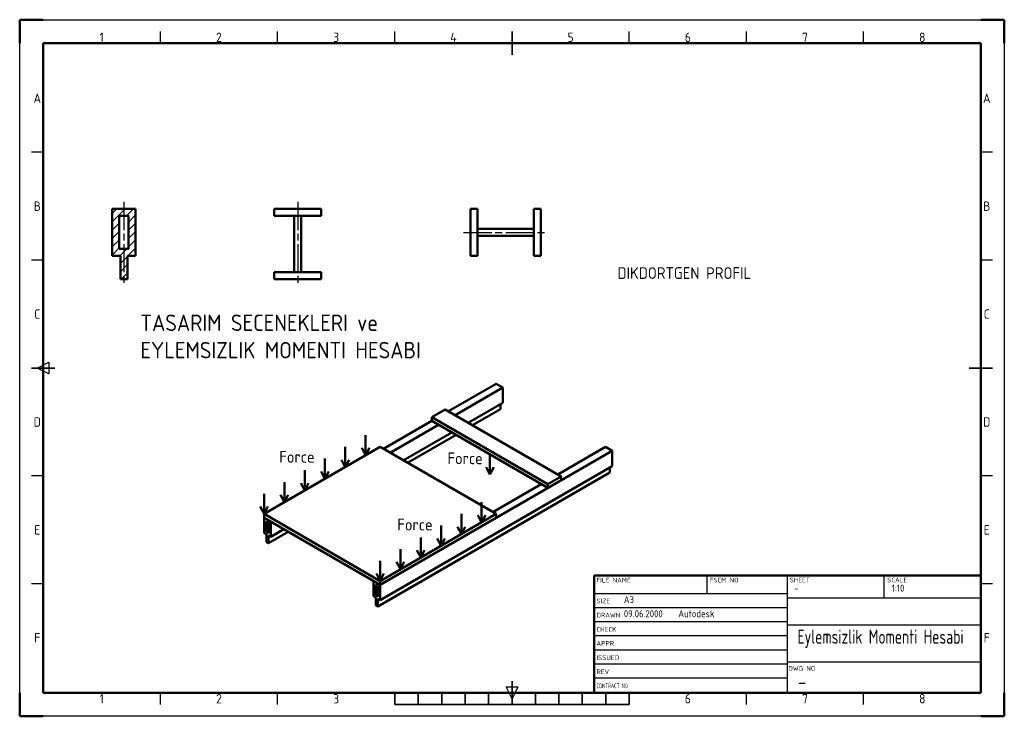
# Model space of a CAD drawing. Extents: x 0 to 4200, y 0 to 2970.
import ezdxf
from ezdxf.enums import TextEntityAlignment as Align

# ---------------------------------------------------------------- set-up
doc = ezdxf.new("R2010")
doc.units = 0
doc.header["$LTSCALE"] = 10
doc.linetypes.add('AM_ISO08W050', pattern=[18, 12, -1.5, 3, -1.5])
doc.layers.get('0').update_dxf_attribs({"linetype": 'CONTINUOUS'})
for name, color, linetype, lineweight in [('AM_0', 7, 'CONTINUOUS', 50), ('AM_6', 2, 'CONTINUOUS', 35), ('AM_7', 4, 'AM_ISO08W050', 25), ('AM_8', 1, 'CONTINUOUS', 25), ('AM_BOR', 7, 'CONTINUOUS', 50), ('AM_VIS', 7, 'CONTINUOUS', 50)]:
    doc.layers.add(name, color=color, linetype=linetype, lineweight=lineweight)
doc.styles.add('ACISOTS', font='isocp.shx', dxfattribs={"height": 1})
doc.styles.get("Standard").update_dxf_attribs({"font": 'ISOCP.SHX'})

# ---------------------------------------------------------------- blocks, each defined once
blk = doc.blocks.new('ISO_A3')
for p, q in [((410, 287), (10, 287)), ((10, 287), (10, 10)), ((410, 10), (410, 287)), ((10, 10), (410, 10))]:
    blk.add_line(p, q)
at = {"layer": 'AM_BOR'}
for p, q in [((10, 297), (0, 297)), ((0, 297), (0, 287)), ((420, 297), (410, 297)), ((420, 287), (420, 297)), ((0, 0), (0, 10)), ((420, 0), (420, 10)), ((0, 0), (10, 0)), ((420, 0), (410, 0))]:
    blk.add_line(p, q, dxfattribs=at)
at = {"layer": 'AM_BOR', "color": 1, "lineweight": 25}
for p, q in [((0, 297), (420, 297)), ((0, 0), (0, 297)), ((420, 297), (420, 0)), ((60, 287), (60, 292)), ((110, 287), (110, 292)), ((160, 287), (160, 292)), ((260, 287), (260, 292)), ((310, 287), (310, 292)), ((360, 287), (360, 292)), ((10, 240.5), (5, 240.5)), ((415, 240.5), (410, 240.5)), ((10, 194.5), (5, 194.5)), ((415, 194.5), (410, 194.5)), ((7.5, 148.5), (12.5, 151)), ((12.5, 146), (7.5, 148.5)), ((12.5, 151), (12.5, 146)), ((10, 102.5), (5, 102.5)), ((415, 102.5), (410, 102.5)), ((10, 56.5), (5, 56.5)), ((415, 56.5), (410, 56.5)), ((60, 5), (60, 10)), ((110, 5), (110, 10)), ((210, 7.5), (207.5, 12.5)), ((207.5, 12.5), (212.5, 12.5)), ((212.5, 12.5), (210, 7.5)), ((310, 5), (310, 10)), ((360, 5), (360, 10)), ((420, 0), (0, 0))]:
    blk.add_line(p, q, dxfattribs=at)
at = {"layer": 'AM_BOR', "color": 2, "lineweight": 35}
for p, q in [((210, 282), (210, 292)), ((5, 148.5), (15, 148.5)), ((405, 148.5), (415, 148.5)), ((210, 5), (210, 15)), ((160, 5), (160, 10)), ((170, 5), (170, 10)), ((180, 5), (180, 10)), ((190, 5), (190, 10)), ((200, 5), (200, 10)), ((220, 5), (220, 10)), ((230, 5), (230, 10)), ((240, 5), (240, 10)), ((250, 5), (250, 10)), ((260, 5), (260, 10)), ((160, 5), (260, 5))]:
    blk.add_line(p, q, dxfattribs=at)
at = {"layer": 'AM_BOR', "color": 1, "lineweight": 25, "style": 'ACISOTS'}
for s, p in [('1', (35, 289.5)), ('2', (85, 289.5)), ('3', (135, 289.5)), ('4', (185, 289.5)), ('5', (235, 289.5)), ('6', (285, 289.5)), ('7', (335, 289.5)), ('8', (385, 289.5)), ('A', (7.5, 263.5)), ('A', (412.5, 263.5)), ('B', (7.5, 217.5)), ('B', (412.5, 217.5)), ('C', (7.5, 171.5)), ('C', (412.5, 171.5)), ('D', (7.5, 125.5)), ('D', (412.5, 125.5)), ('E', (7.5, 79.5)), ('E', (412.5, 79.5)), ('F', (7.5, 33.5)), ('F', (412.5, 33.5)), ('1', (35, 7.5)), ('2', (85, 7.5)), ('3', (135, 7.5)), ('6', (285, 7.5)), ('7', (335, 7.5)), ('8', (385, 7.5))]:
    blk.add_text(s, height=4, dxfattribs=at).set_placement(p, align=Align.MIDDLE)
blk = doc.blocks.new('ISO_TITLEA')
for p, q in [((-165, 0), (-165, 50)), ((0, 50), (-165, 50)), ((0, 0), (0, 50)), ((0, 0), (-165, 0))]:
    blk.add_line(p, q)
at = {"layer": 'AM_BOR', "color": 1, "lineweight": 25}
for p, q in [((-116.86, 50), (-116.86, 42.38)), ((-82.5, 0), (-82.5, 50)), ((-41.25, 40.35), (-41.25, 50)), ((-165, 42.38), (-82.5, 42.38)), ((-165, 42), (-165, 30)), ((0, 40.35), (-82.5, 40.35)), ((-165, 36.38), (-82.5, 36.38)), ((-165, 30.38), (-82.5, 30.38)), ((-82.5, 29.01), (0, 29.01)), ((-165, 24.38), (-82.5, 24.38)), ((-165, 18.38), (-82.5, 18.38)), ((-82.5, 13.29), (0, 13.29)), ((-165, 12.38), (-82.5, 12.38)), ((-165, 6.38), (-82.5, 6.38))]:
    blk.add_line(p, q, dxfattribs=at)
at = {"layer": 'AM_BOR', "color": 1, "lineweight": 25, "style": 'ACISOTS'}
for s, p in [('FILE NAME', (-163.97, 47.04)), ('FSCM NO', (-115.7, 47.04)), ('SHEET', (-81.55, 47.11)), ('SCALE', (-39.97, 47.11)), ('SIZE', (-163.97, 38.14)), ('DRAWN', (-163.97, 32.14)), ('CHECK', (-163.97, 26.05)), ('APPR.', (-163.97, 20.08)), ('ISSUED', (-163.97, 13.99)), ('REV', (-163.97, 7.99)), ('DWG NO', (-82.12, 9.41))]:
    blk.add_text(s, height=2, dxfattribs=at).set_placement(p)
at = {"layer": 'AM_BOR', "color": 1, "lineweight": 25, "style": 'ACISOTS', "width": 0.683519}
blk.add_text('CONTRACT NO', height=2, dxfattribs=at).set_placement((-163.97, 1.99))
at = {"layer": 'AM_BOR', "color": 2, "lineweight": 35, "style": 'ACISOTS'}
for tag, p, height in [('GEN-TITLE-DWG{13.6}', (-161.69, 43.04), 3), ('GEN-TITLE-FSCM{8.6}', (-113.32, 43.04), 3), ('GEN-TITLE-SHEET{11.8}', (-79.67, 43.11), 3), ('GEN-TITLE-SCA{12.7}', (-38.05, 43.13), 3), ('GEN-TITLE-SIZ{22.6}', (-152.3, 38.23), 3), ('GEN-TITLE-DAT{7.1}', (-152.3, 32.23), 3), ('GEN-TITLE-NAME{14.9}', (-129.04, 32.23), 3), ('GEN-TITLE-DACT{21}', (-78.21, 33.14), 3.5), ('GEN-TITLE-CHKD{7.1}', (-152.3, 26.14), 3), ('GEN-TITLE-CHKM{14.9}', (-129.04, 26.14), 3), ('GEN-TITLE-DES1{12.3}', (-78.24, 20.94), 6), ('GEN-TITLE-APPD{7.1}', (-152.3, 20.17), 3), ('GEN-TITLE-APPM{14.9}', (-129.04, 20.17), 3), ('GEN-TITLE-ISSD{7.1}', (-152.3, 14.08), 3), ('GEN-TITLE-ISSM{14.9}', (-129.04, 14.08), 3), ('GEN-TITLE-DES2{24.5}', (-78.21, 15.44), 3), ('GEN-TITLE-REV{22.6}', (-152.3, 8.08), 3), ('GEN-TITLE-CTRN{19.4}', (-152.3, 2.08), 3.5)]:
    blk.add_attdef(tag, p, '', height=height, dxfattribs=at)
at = {"layer": 'AM_BOR', "style": 'ACISOTS'}
blk.add_attdef('GEN-TITLE-NR{12.3}', (-78.08, 1.63), '', height=6, dxfattribs=at)
blk = doc.blocks.new('ISO')
at = {"layer": 'AM_VIS'}
for p, q in [((1262, 2374), (753, 2080)), ((1333, 2333), (824, 2039)), ((1333, 2333), (1262, 2374)), ((1333, 2170), (1333, 2333)), ((576, 2019), (718, 2100)), ((718, 2100), (1955, 1386)), ((1333, 2170), (965, 1958)), ((1308, 2102), (1011, 1931)), ((1308, 2102), (1308, 2156)), ((1814, 1304), (576, 2019)), ((576, 1978), (576, 2019)), ((576, 1978), (60, 1680)), ((647, 1937), (131, 1639)), ((576, 1978), (1814, 1264)), ((788, 1855), (272, 1557)), ((834, 1829), (318, 1531)), ((-1213, 986), (25, 1700)), ((25, 1700), (1262, 986)), ((2429, 1700), (1920, 1406)), ((2500, 1660), (2429, 1700)), ((2500, 1660), (25, 231)), ((2500, 1496), (2500, 1660)), ((2500, 1496), (25, 67)), ((2475, 1429), (2475, 1482)), ((2475, 1429), (0, 0)), ((1955, 1386), (1814, 1304)), ((1955, 1345), (1955, 1386)), ((1743, 1304), (1227, 1006)), ((1814, 1264), (1955, 1345)), ((1814, 1264), (1814, 1304)), ((25, 271), (-1213, 986)), ((-1213, 945), (-1213, 986)), ((25, 231), (-1213, 945)), ((-1213, 782), (-1213, 945)), ((-1213, 945), (-1142, 904)), ((1262, 986), (25, 271)), ((1262, 945), (25, 231)), ((1262, 945), (1262, 986)), ((-1188, 906), (-1188, 792)), ((-1167, 894), (-1188, 906)), ((-1167, 780), (-1167, 894)), ((-1142, 904), (-1142, 741)), ((-1188, 768), (-1213, 782)), ((-1167, 804), (-1188, 792)), ((-1188, 792), (-1167, 780)), ((-1188, 686), (-1188, 768)), ((-955, 796), (-1167, 674)), ((-1142, 741), (-1167, 755)), ((-1167, 755), (-1167, 674)), ((-1001, 823), (-1142, 741)), ((-1167, 674), (-1188, 686)), ((-46, 271), (25, 231)), ((-46, 108), (-46, 271)), ((-21, 233), (-21, 118)), ((0, 220), (-21, 233)), ((0, 106), (0, 220)), ((25, 231), (25, 271)), ((25, 231), (25, 67)), ((-21, 94), (-46, 108)), ((0, 131), (-21, 118)), ((-21, 118), (0, 106)), ((-21, 12), (-21, 94)), ((0, 0), (-21, 12)), ((25, 67), (0, 82)), ((0, 82), (0, 0))]:
    blk.add_line(p, q, dxfattribs=at)

msp = doc.modelspace()

# ---------------------------------------------------------------- hatches: boundary and pattern name
at = {"layer": 'AM_8'}
h = msp.add_hatch(dxfattribs=at)
h.set_pattern_fill('_U', color=256, scale=25, angle=45, style=0, pattern_type=0)
h.set_pattern_definition([(45, (-6e-14, -160.45), (-17.67767, 17.67767), [])])
h.paths.add_polyline_path([(394.7, 1963.1), (429.7, 1963.1), (429.7, 1863.1), (459.7, 1863.1), (459.7, 1963.1), (494.7, 1963.1), (494.7, 2163.1), (394.7, 2163.1)])
h.paths.add_polyline_path([(464.7, 2133.1), (464.7, 1993.1), (424.7, 1993.1), (424.7, 2133.1)], flags=16)

# ---------------------------------------------------------------- linework, layer by layer
at = {"layer": 'AM_0'}
for p, q in [((494.7, 2163.1), (394.7, 2163.1)), ((394.7, 2163.1), (394.7, 1963.1)), ((494.7, 1963.1), (494.7, 2163.1)), ((1286, 2163.1), (1086, 2163.1)), ((1086, 2163.1), (1086, 2133.1)), ((1286, 2133.1), (1286, 2163.1)), ((1923.4, 2163.1), (1923.4, 1963.1)), ((1953.4, 2163.1), (1923.4, 2163.1)), ((1953.4, 2163.1), (1953.4, 1963.1)), ((2193.4, 1963.1), (2193.4, 2163.1)), ((2223.4, 2163.1), (2193.4, 2163.1)), ((2223.4, 1963.1), (2223.4, 2163.1)), ((1286, 2133.1), (1086, 2133.1)), ((1171, 2133.1), (1171, 1893.1)), ((1201, 2133.1), (1201, 1893.1)), ((1953.4, 2078.1), (2193.4, 2078.1)), ((1953.4, 2048.1), (2193.4, 2048.1)), ((394.7, 1963.1), (429.7, 1963.1)), ((429.7, 1863.1), (429.7, 1963.1)), ((459.7, 1963.1), (459.7, 1863.1)), ((459.7, 1963.1), (494.7, 1963.1)), ((1923.4, 1963.1), (1953.4, 1963.1)), ((2193.4, 1963.1), (2223.4, 1963.1)), ((1086, 1893.1), (1086, 1863.1)), ((1086, 1893.1), (1286, 1893.1)), ((1286, 1863.1), (1286, 1893.1)), ((459.7, 1863.1), (429.7, 1863.1)), ((1086, 1863.1), (1286, 1863.1))]:
    msp.add_line(p, q, dxfattribs=at)
at = {"layer": 'AM_0', "color": 5}
for p, q in [((1475.6, 1198.8), (1475.6, 1112.7)), ((1389, 1148.8), (1389, 1062.7)), ((1475.6, 1112.7), (1459.4, 1144)), ((1475.6, 1112.7), (1491.7, 1144)), ((1302.3, 1098.8), (1302.3, 1012.7)), ((1389, 1062.7), (1372.8, 1094)), ((1389, 1062.7), (1405.1, 1094)), ((2005.6, 1116.6), (2005.6, 1030.5)), ((2005.6, 1030.5), (1989.5, 1061.8)), ((2005.6, 1030.5), (2021.8, 1061.8)), ((1215.7, 1048.8), (1215.7, 962.7)), ((1302.3, 1012.7), (1286.2, 1044)), ((1302.3, 1012.7), (1318.5, 1044)), ((1129.1, 998.8), (1129.1, 912.7)), ((1215.7, 962.7), (1199.6, 994)), ((1215.7, 962.7), (1231.9, 994)), ((1042.5, 948.8), (1042.5, 862.7)), ((1129.1, 912.7), (1113, 944)), ((1129.1, 912.7), (1145.3, 944)), ((1042.5, 862.7), (1026.4, 894)), ((1042.5, 862.7), (1058.7, 894)), ((1970.5, 913), (1970.5, 826.9)), ((1883.9, 863), (1883.9, 776.9)), ((1970.5, 826.9), (1954.4, 858.2)), ((1970.5, 826.9), (1986.7, 858.2)), ((1797.3, 813), (1797.3, 726.9)), ((1883.9, 776.9), (1867.8, 808.2)), ((1883.9, 776.9), (1900.1, 808.2)), ((1710.7, 763), (1710.7, 676.9)), ((1797.3, 726.9), (1781.2, 758.2)), ((1797.3, 726.9), (1813.5, 758.2)), ((1624.1, 713), (1624.1, 626.9)), ((1710.7, 676.9), (1694.6, 708.2)), ((1710.7, 676.9), (1726.9, 708.2)), ((1537.5, 663), (1537.5, 576.9)), ((1624.1, 626.9), (1608, 658.2)), ((1624.1, 626.9), (1640.3, 658.2)), ((1537.5, 576.9), (1521.4, 608.2)), ((1537.5, 576.9), (1553.7, 608.2))]:
    msp.add_line(p, q, dxfattribs=at)
at = {"layer": 'AM_0'}
msp.add_lwpolyline([(424.7, 1993.1), (464.7, 1993.1), (464.7, 2133.1), (424.7, 2133.1)], close=True, dxfattribs=at)
at = {"layer": 'AM_7'}
for p, q in [((444.7, 2193.1), (444.7, 1833.1)), ((1186, 2193.1), (1186, 1833.1)), ((1893.4, 2063.1), (2253.4, 2063.1))]:
    msp.add_line(p, q, dxfattribs=at)

# ---------------------------------------------------------------- block references
at = {"layer": 'AM_0', "lineweight": 0, "xscale": 10, "yscale": 10, "zscale": 10}
msp.add_blockref('ISO_A3', (0, 0), dxfattribs=at)
at = {"layer": 'AM_0', "xscale": 0.3999999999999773, "yscale": 0.3999999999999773, "zscale": 0.4}
msp.add_blockref('ISO', (1527.6, 468.3), dxfattribs=at)
at = {"layer": 'AM_0', "lineweight": 0}
ref = msp.add_blockref('ISO_TITLEA', (4100, 100), dxfattribs=dict(at, xscale=10, yscale=10, zscale=10))
ref.add_attrib('GEN-TITLE-SCA{12.7}', '1:10', (3719.5, 531.3), dxfattribs={"layer": 'AM_BOR', "color": 2, "lineweight": 35, "height": 30, "style": 'ACISOTS'})
ref.add_attrib('GEN-TITLE-NR{12.3}', '-', (3319.2, 116.3), dxfattribs={"layer": 'AM_BOR', "height": 60, "style": 'ACISOTS'})
ref.add_attrib('GEN-TITLE-SHEET{11.8}', '-', (3303.3, 531.1), dxfattribs={"layer": 'AM_BOR', "color": 2, "lineweight": 35, "height": 30, "style": 'ACISOTS'})
ref.add_attrib('GEN-TITLE-DES1{12.3}', 'Eylemsizlik Momenti Hesabi', (3317.6, 309.4), dxfattribs={"layer": 'AM_BOR', "color": 2, "lineweight": 35, "height": 60, "style": 'ACISOTS', "width": 0.78319})
ref.add_attrib('GEN-TITLE-DAT{7.1}', '09.06.2000', (2577, 422.3), dxfattribs={"layer": 'AM_BOR', "color": 2, "lineweight": 35, "height": 30, "style": 'ACISOTS'})
ref.add_attrib('GEN-TITLE-SIZ{22.6}', 'A3', (2577, 482.3), dxfattribs={"layer": 'AM_BOR', "color": 2, "lineweight": 35, "height": 30, "style": 'ACISOTS'})
ref.add_attrib('GEN-TITLE-NAME{14.9}', 'Autodesk', (2809.6, 422.3), dxfattribs={"layer": 'AM_BOR', "color": 2, "lineweight": 35, "height": 30, "style": 'ACISOTS'})

# ---------------------------------------------------------------- texts
at = {"layer": 'AM_0', "color": 5}
for p in [(1078.8, 1081.1), (1796, 1074.8), (1582.3, 792.3)]:
    msp.add_text(' Force', height=50, dxfattribs=at).set_placement(p)
at = {"layer": 'AM_6', "color": 7, "lineweight": 50, "insert": (2550.2, 1914.8), "char_height": 50, "width": 1512.468, "attachment_point": 1}
msp.add_mtext('DIKDORTGEN PROFIL', dxfattribs=at)
at = {"layer": 'AM_6', "color": 30, "lineweight": 70, "insert": (515, 1712.8), "char_height": 70, "width": 1519.84, "attachment_point": 1}
msp.add_mtext('TASARIM SECENEKLERI ve\\PEYLEMSIZLIK MOMENTI HESABI', dxfattribs=at)

doc.saveas('drawing.dxf')
